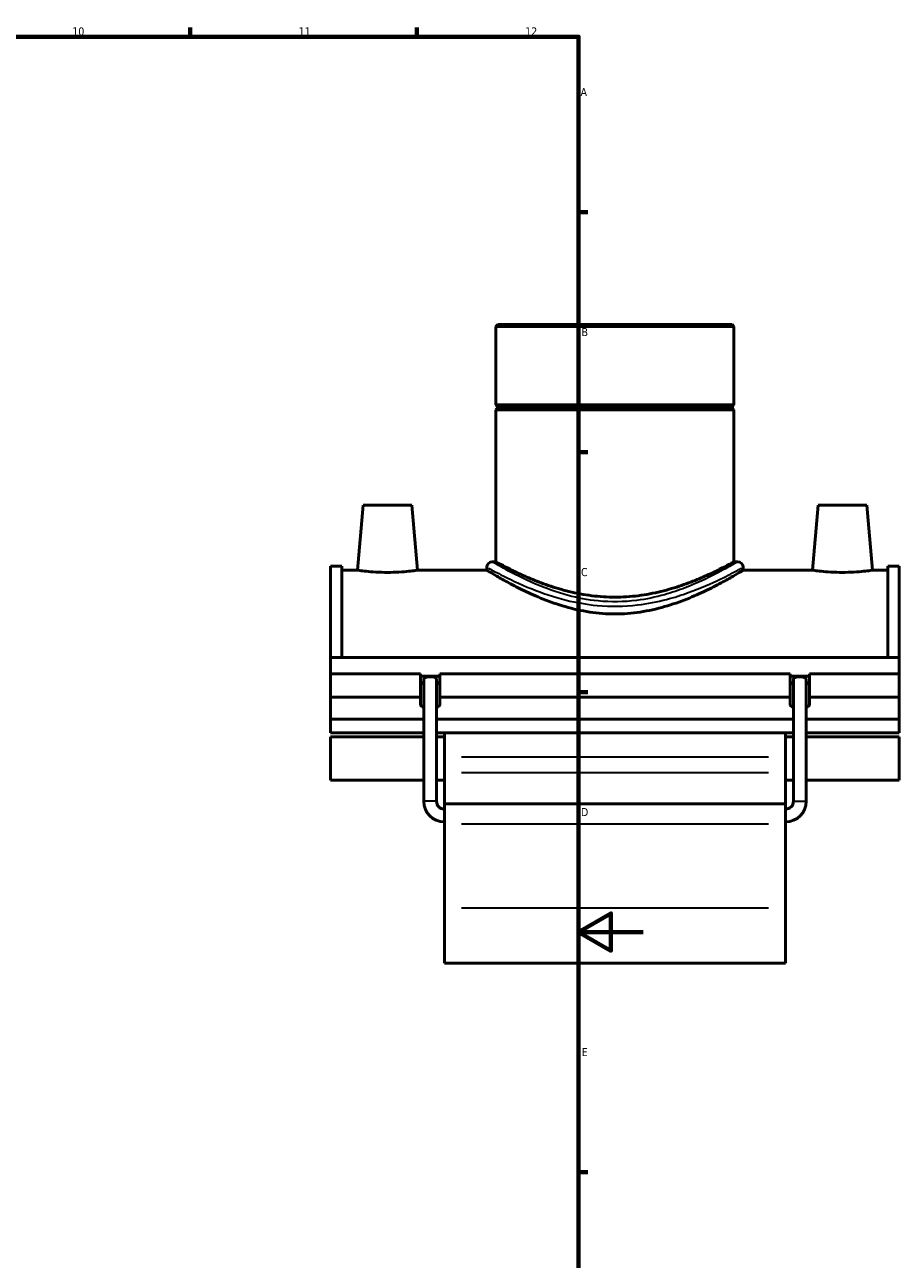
# Model space of a CAD drawing. Header units: millimetres. Extents: x -15 to 1069, y -217 to 1281.
# Tile 6 of 8: x 650 to 920, y 196 to 578. Entities that reach past the tile are written whole.
import ezdxf

# ---------------------------------------------------------------- set-up
doc = ezdxf.new("R2010")
doc.units = ezdxf.units.MM
for name, color, linetype, lineweight in [('Border (ISO)', 7, 'Continuous', 70), ('Visible (ISO)', 7, 'Continuous', 50), ('Visible Narrow (ISO)', 7, 'Continuous', 35)]:
    doc.layers.add(name, color=color, linetype=linetype, lineweight=lineweight)
doc.styles.add('Note Text (ISO)', font='tahoma.ttf')

# ---------------------------------------------------------------- blocks, each defined once
blk = doc.blocks.new('Borders Default Border')
at = {"layer": 'Border (ISO)'}
for p, q in [((700.83, 574), (700.83, 576.9)), ((770.92, 574), (770.92, 576.9)), ((821, 519.75), (823.9, 519.75)), ((821, 445.5), (823.9, 445.5)), ((821, 371.25), (823.9, 371.25)), ((821, 222.75), (823.9, 222.75))]:
    blk.add_line(p, q, dxfattribs=at)
at = {"layer": 'Border (ISO)', "flags": 128}
for points in [[(20, 20), (20, 574), (821, 574), (821, 20), (20, 20)], [(841, 297), (821, 297), (831, 302.77), (831, 291.23), (821, 297)]]:
    blk.add_lwpolyline(points, dxfattribs=at)
at = {"layer": 'Border (ISO)', "color": 232, "true_color": 0xca0064, "char_height": 2.5, "attachment_point": 7, "style": 'Note Text (ISO)'}
for s, insert in [('10', (664.29, 574.35)), ('11', (734.37, 574.4)), ('12', (804.46, 574.4)), ('A', (821.59, 555.62)), ('B', (821.89, 481.37)), ('C', (821.73, 407.08)), ('D', (821.73, 332.88)), ('E', (821.94, 258.63))]:
    blk.add_mtext(s, dxfattribs=dict(at, insert=insert))

msp = doc.modelspace()

# ---------------------------------------------------------------- linework, layer by layer
at = {"layer": 'Visible (ISO)'}
for p, q in [((795.996, 484.952), (795.43, 484.386)), ((869.082, 484.386), (795.43, 484.386)), ((795.43, 484.386), (795.43, 460.119)), ((795.996, 484.952), (868.516, 484.952)), ((868.516, 484.952), (869.082, 484.386)), ((869.082, 484.386), (869.082, 460.119)), ((795.43, 460.119), (869.082, 460.119)), ((795.93, 459.619), (795.43, 460.119)), ((795.93, 459.119), (795.43, 458.619)), ((869.082, 458.619), (795.43, 458.619)), ((795.43, 458.619), (795.43, 411.548)), ((795.93, 459.619), (868.582, 459.619)), ((795.93, 459.619), (795.93, 459.119)), ((868.582, 459.119), (795.93, 459.119)), ((868.582, 459.619), (869.082, 460.119)), ((868.582, 459.619), (868.582, 459.119)), ((868.582, 459.119), (869.082, 458.619)), ((869.082, 458.619), (869.082, 411.548)), ((754.356, 429.052), (752.597, 408.952)), ((754.356, 429.052), (769.356, 429.052)), ((769.356, 429.052), (771.114, 408.952)), ((895.156, 429.052), (893.397, 408.952)), ((910.156, 429.052), (895.156, 429.052)), ((910.156, 429.052), (911.914, 408.952)), ((744.256, 381.982), (744.256, 410.25)), ((747.776, 410.25), (744.256, 410.25)), ((747.776, 410.25), (747.776, 381.982)), ((747.776, 408.952), (752.597, 408.952)), ((771.114, 408.952), (792.597, 408.952)), ((792.597, 409.849), (792.597, 408.952)), ((795.43, 411.548), (794.296, 411.548)), ((870.215, 411.548), (869.082, 411.548)), ((871.915, 409.849), (871.915, 408.952)), ((871.915, 408.952), (893.397, 408.952)), ((911.914, 408.952), (916.736, 408.952)), ((916.736, 410.25), (916.736, 381.982)), ((920.256, 410.25), (916.736, 410.25)), ((920.256, 381.982), (920.256, 410.25)), ((744.256, 381.982), (920.256, 381.982)), ((744.256, 376.871), (744.256, 381.982)), ((920.256, 376.871), (920.256, 381.982)), ((744.256, 376.871), (772.086, 376.871)), ((744.256, 369.635), (744.256, 376.871)), ((772.086, 369.635), (772.086, 376.871)), ((772.086, 376.194), (778.026, 376.194)), ((773.076, 337.452), (773.076, 375.292)), ((777.036, 337.452), (777.036, 375.292)), ((778.026, 376.871), (778.026, 369.635)), ((778.026, 376.871), (886.486, 376.871)), ((886.486, 369.635), (886.486, 376.871)), ((886.486, 376.194), (892.426, 376.194)), ((887.476, 337.452), (887.476, 375.292)), ((891.436, 337.452), (891.436, 375.292)), ((892.426, 376.871), (892.426, 369.635)), ((892.426, 376.871), (920.256, 376.871)), ((920.256, 369.635), (920.256, 376.871)), ((744.256, 369.635), (772.086, 369.635)), ((744.256, 362.863), (744.256, 369.635)), ((772.086, 367.265), (772.086, 369.635)), ((778.026, 369.635), (778.026, 367.265)), ((778.026, 369.635), (886.486, 369.635)), ((886.486, 367.265), (886.486, 369.635)), ((892.426, 369.635), (892.426, 367.265)), ((892.426, 369.635), (920.256, 369.635)), ((920.256, 369.635), (920.256, 362.863)), ((773.076, 362.863), (744.256, 362.863)), ((744.256, 362.863), (744.256, 358.634)), ((887.476, 362.863), (777.036, 362.863)), ((920.256, 362.863), (891.436, 362.863)), ((920.256, 358.634), (920.256, 362.863)), ((744.256, 358.634), (773.076, 358.634)), ((744.256, 357.418), (744.256, 343.964)), ((744.256, 357.418), (773.076, 357.418)), ((777.036, 358.634), (887.476, 358.634)), ((777.036, 357.418), (779.456, 357.418)), ((779.456, 358.634), (779.456, 351.126)), ((885.056, 351.126), (885.056, 358.634)), ((885.056, 357.418), (887.476, 357.418)), ((891.436, 358.634), (920.256, 358.634)), ((891.436, 357.418), (920.256, 357.418)), ((920.256, 343.964), (920.256, 357.418)), ((779.456, 351.126), (779.456, 346.322)), ((885.056, 346.322), (885.056, 351.126)), ((744.256, 343.964), (773.076, 343.964)), ((777.036, 343.964), (779.456, 343.964)), ((779.456, 336.682), (779.456, 346.322)), ((885.056, 346.322), (885.056, 336.682)), ((885.056, 343.964), (887.476, 343.964)), ((891.436, 343.964), (920.256, 343.964)), ((779.456, 336.682), (779.456, 330.519)), ((779.456, 336.682), (885.056, 336.682)), ((885.056, 330.519), (885.056, 336.682)), ((779.456, 304.512), (779.456, 330.519)), ((885.056, 330.519), (885.056, 304.512)), ((779.456, 304.512), (779.456, 287.402)), ((885.056, 287.402), (885.056, 304.512)), ((779.456, 287.402), (885.056, 287.402))]:
    msp.add_line(p, q, dxfattribs=at)
for centre, radius, start, end in [((794.296, 409.849), 1.7, 90, 180), ((870.215, 409.849), 1.7, 0, 90), ((779.456, 337.452), 6.38, 180, 270), ((779.456, 337.452), 2.42, 180, 270), ((885.056, 337.452), 6.38, 270, 0), ((885.056, 337.452), 2.42, 270, 0)]:
    msp.add_arc(centre, radius, start, end, dxfattribs=at)
for centre, major_axis, ratio, start_param, end_param in [((775.056, 374.501), (-2.97, 0), 0.3420201, 0, 0.8410687), ((775.056, 375.292), (1.98, 0), 0.3639702, 0, 3.1415927), ((775.056, 374.501), (2.97, 0), 0.3420201, 5.4421166, 6.2831853), ((889.456, 374.501), (-2.97, 0), 0.3420201, 0, 0.8410687), ((889.456, 375.292), (1.98, 0), 0.3639702, 0, 3.1415927), ((889.456, 374.501), (2.97, 0), 0.3420201, 5.4421166, 6.2831853), ((775.056, 367.265), (-2.97, 0), 0.3420201, 0, 0.8410687), ((775.056, 367.265), (2.97, 0), 0.3420201, 5.4421166, 6.2831853), ((889.456, 367.265), (-2.97, 0), 0.3420201, 0, 0.8410687), ((889.456, 367.265), (2.97, 0), 0.3420201, 5.4421166, 6.2831853)]:
    msp.add_ellipse(centre, major_axis=major_axis, ratio=ratio, start_param=start_param, end_param=end_param, dxfattribs=at)
for points, knots in [([(771.114, 408.952), (771.114, 408.952), (770.883, 408.918), (769.943, 408.792), (769.234, 408.703), (767.595, 408.534), (766.555, 408.444), (764.269, 408.316), (763.025, 408.28), (760.687, 408.28), (759.442, 408.316), (757.157, 408.444), (756.117, 408.534), (754.478, 408.703), (753.769, 408.792), (752.829, 408.918), (752.597, 408.952), (752.597, 408.952)], [1.4015475, 1.4015475, 1.4015475, 1.4015475, 1.7516749, 1.7516749, 2.1018023, 2.1018023, 2.4524486, 2.4524486, 2.8030949, 2.8030949, 3.1537412, 3.1537412, 3.5043875, 3.5043875, 3.854515, 3.854515, 4.2046424, 4.2046424, 4.2046424, 4.2046424]), ([(871.915, 408.952), (871.915, 408.952), (871.663, 408.797), (870.624, 408.17), (869.838, 407.699), (867.791, 406.512), (866.528, 405.796), (863.64, 404.241), (862.016, 403.403), (858.57, 401.752), (856.62, 400.876), (852.362, 399.185), (850.054, 398.371), (845.203, 396.98), (842.654, 396.404), (837.472, 395.626), (834.837, 395.425), (829.674, 395.425), (827.04, 395.626), (821.857, 396.404), (819.309, 396.98), (814.458, 398.371), (812.15, 399.185), (807.892, 400.876), (805.941, 401.752), (802.496, 403.403), (800.872, 404.241), (797.984, 405.796), (796.721, 406.512), (794.674, 407.699), (793.888, 408.17), (792.849, 408.797), (792.597, 408.952), (792.597, 408.952)], [6.1736828, 6.1736828, 6.1736828, 6.1736828, 6.9426585, 6.9426585, 7.7116342, 7.7116342, 8.4806099, 8.4806099, 9.2495856, 9.2495856, 10.0240306, 10.0240306, 10.7984756, 10.7984756, 11.5729206, 11.5729206, 12.3473656, 12.3473656, 13.1218107, 13.1218107, 13.8962557, 13.8962557, 14.6707007, 14.6707007, 15.4451457, 15.4451457, 16.2141214, 16.2141214, 16.9830971, 16.9830971, 17.7520728, 17.7520728, 18.5210485, 18.5210485, 18.5210485, 18.5210485]), ([(832.256, 400.617), (829.881, 400.617), (827.448, 400.771), (822.647, 401.378), (820.279, 401.829), (815.764, 402.931), (813.613, 403.58), (809.644, 404.94), (807.826, 405.649), (804.612, 406.994), (803.098, 407.679), (800.412, 408.954), (799.239, 409.542), (797.344, 410.518), (796.618, 410.906), (795.661, 411.421), (795.43, 411.548), (795.43, 411.548)], [0, 0, 0, 0, 0.7124629, 0.7124629, 1.4249259, 1.4249259, 2.1373888, 2.1373888, 2.8498518, 2.8498518, 3.5594033, 3.5594033, 4.2689549, 4.2689549, 4.9785064, 4.9785064, 5.688058, 5.688058, 5.688058, 5.688058]), ([(869.082, 411.548), (869.082, 411.548), (868.851, 411.421), (867.894, 410.906), (867.168, 410.518), (865.272, 409.542), (864.1, 408.954), (861.414, 407.679), (859.9, 406.994), (856.686, 405.649), (854.867, 404.94), (850.898, 403.58), (848.747, 402.931), (844.233, 401.829), (841.865, 401.378), (837.064, 400.771), (834.631, 400.617), (832.256, 400.617)], [17.064174, 17.064174, 17.064174, 17.064174, 17.7737256, 17.7737256, 18.4832772, 18.4832772, 19.1928287, 19.1928287, 19.9023803, 19.9023803, 20.6148432, 20.6148432, 21.3273062, 21.3273062, 22.0397691, 22.0397691, 22.7522321, 22.7522321, 22.7522321, 22.7522321]), ([(911.914, 408.952), (911.914, 408.952), (911.683, 408.918), (910.743, 408.792), (910.034, 408.703), (908.395, 408.534), (907.355, 408.444), (905.069, 408.316), (903.825, 408.28), (902.656, 408.28), (901.487, 408.28), (900.242, 408.316), (897.957, 408.444), (896.917, 408.534), (895.278, 408.703), (894.569, 408.792), (893.629, 408.918), (893.397, 408.952), (893.397, 408.952)], [4.2046424, 4.2046424, 4.2046424, 4.2046424, 4.5547698, 4.5547698, 4.9048972, 4.9048972, 5.2555436, 5.2555436, 5.6061899, 5.6061899, 5.6061899, 5.9568362, 5.9568362, 6.3074825, 6.3074825, 6.6576099, 6.6576099, 7.0077373, 7.0077373, 7.0077373, 7.0077373])]:
    msp.add_open_spline(points, degree=3, knots=knots, dxfattribs=at)
at = {"layer": 'Visible Narrow (ISO)'}
for p, q in [((879.776, 351.126), (784.736, 351.126)), ((784.736, 346.322), (879.776, 346.322)), ((777.012, 337.452), (773.1, 337.452)), ((887.5, 337.452), (891.412, 337.452)), ((784.736, 330.519), (879.776, 330.519)), ((784.736, 304.512), (879.776, 304.512))]:
    msp.add_line(p, q, dxfattribs=at)
for points, knots in [([(793.109, 409.567), (793.777, 409.199), (795.087, 408.486), (799.337, 406.319), (802.632, 404.718), (809.721, 401.897), (813.281, 400.667), (820.207, 398.946), (823.452, 398.358), (830.913, 397.666), (835.169, 397.727), (842.38, 398.581), (845.403, 399.186), (850.611, 400.551), (852.854, 401.267), (858.796, 403.398), (862.141, 404.892), (867.223, 407.333), (869.094, 408.322), (870.771, 409.222), (871.137, 409.421), (871.402, 409.565)], [-30.1602971, -30.1602971, -30.1602971, -30.1602971, -28.9516805, -28.9516805, -27.3781207, -27.3781207, -26.1294336, -26.1294336, -25.150169, -25.150169, -23.9405215, -23.9405215, -23.0155921, -23.0155921, -22.2434857, -22.2434857, -20.8232294, -20.8232294, -19.5627357, -19.5627357, -19.0809867, -19.0809867, -19.0809867, -19.0809867]), ([(869.724, 411.258), (869.471, 411.109), (869.12, 410.905), (867.515, 409.982), (865.724, 408.968), (860.861, 406.464), (857.659, 404.931), (851.972, 402.745), (849.824, 402.011), (844.839, 400.61), (841.946, 399.989), (835.044, 399.113), (830.971, 399.051), (823.83, 399.761), (820.724, 400.364), (814.094, 402.129), (810.687, 403.391), (803.901, 406.286), (800.748, 407.928), (796.68, 410.15), (795.426, 410.882), (794.787, 411.259)], [19.0809867, 19.0809867, 19.0809867, 19.0809867, 19.5627357, 19.5627357, 20.8232294, 20.8232294, 22.2434857, 22.2434857, 23.0155921, 23.0155921, 23.9405215, 23.9405215, 25.150169, 25.150169, 26.1294336, 26.1294336, 27.3781207, 27.3781207, 28.9516805, 28.9516805, 30.1602971, 30.1602971, 30.1602971, 30.1602971])]:
    msp.add_open_spline(points, degree=3, knots=knots, dxfattribs=at)

# ---------------------------------------------------------------- block references
msp.add_blockref('Borders Default Border', (0, 0))

doc.saveas('drawing.dxf')
